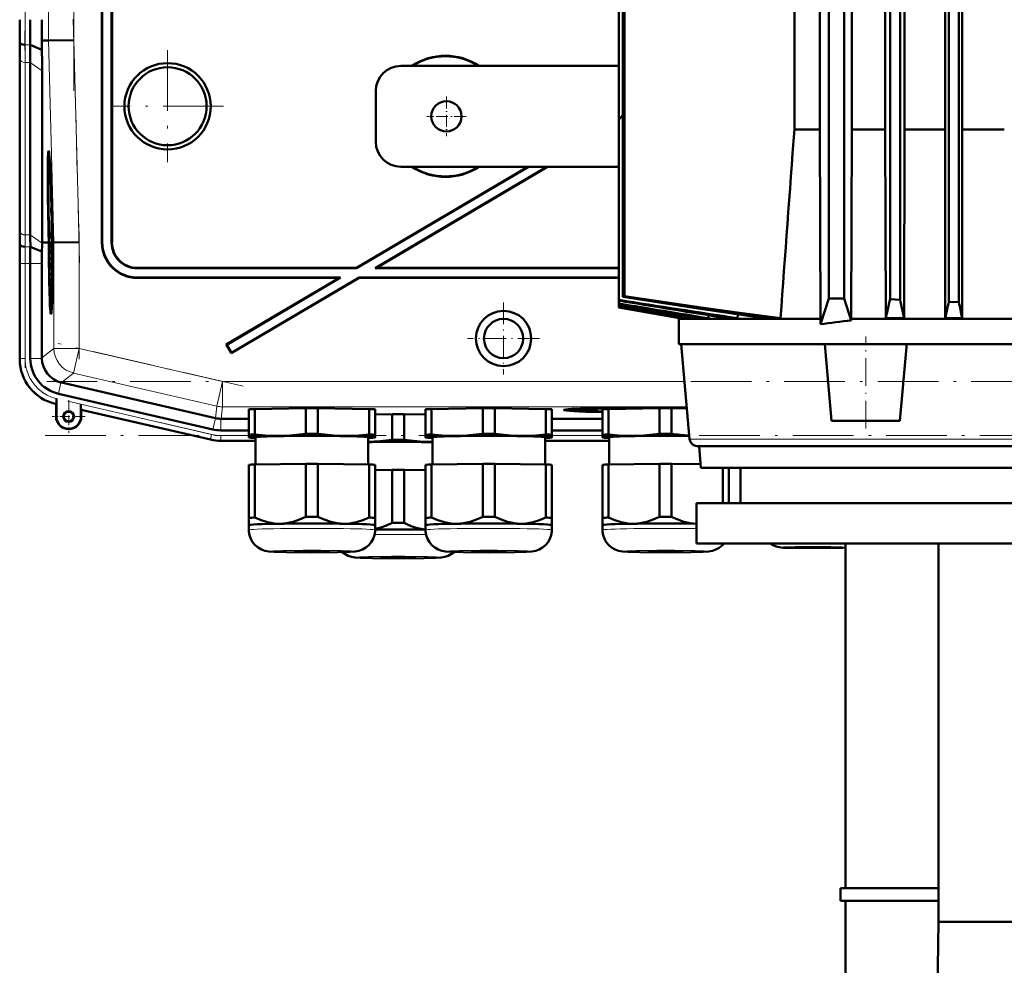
# Model space of a CAD drawing. Extents: x -1438 to 1837, y -1689 to 607.
# Tile 89 of 92: x 1179 to 1374, y 170 to 357. Entities that reach past the tile are written whole.
import ezdxf

# ---------------------------------------------------------------- set-up
doc = ezdxf.new("R2010")
doc.units = 0
doc.linetypes.add('DASHDOT', pattern=[18.5, 12, -3, 0.5, -3])

msp = doc.modelspace()

# ---------------------------------------------------------------- linework, layer by layer
at = {"color": 7, "lineweight": 50}
for p, q in [((1339.15, 534.97), (1339.15, 301.97)), ((1298.35, 533.06), (1298.35, 302.34)), ((1298.7, 533.06), (1298.7, 302.46)), ((1353.24, 533.88), (1353.24, 301.75)), ((1362.87, 533.96), (1362.87, 301.36)), ((1364.87, 533.97), (1364.87, 301.29)), ((1342.15, 530.6), (1342.15, 301.97)), ((1351.24, 530.01), (1351.24, 301.84)), ((1362.15, 521.64), (1362.15, 311.1)), ((1365.55, 521.64), (1365.55, 311.1)), ((1332.32, 500.6), (1332.32, 335.47)), ((1337.32, 500.6), (1337.32, 335.47)), ((1343.7, 335.47), (1343.7, 500.6)), ((1350.31, 500.6), (1350.31, 335.47)), ((1354.1, 335.47), (1354.1, 500.6)), ((1195.23, 313.07), (1195.23, 402.07)), ((1195.3, 313.14), (1195.3, 402.14)), ((1197.16, 402.14), (1197.16, 313)), ((1197.23, 402.07), (1197.23, 313.07)), ((1297.53, 367.47), (1297.53, 337.47)), ((1178.99, 352.64), (1178.95, 353.07)), ((1183.33, 353.07), (1184.67, 353.09)), ((1183.36, 351.27), (1183.33, 353.07)), ((1189.67, 353.15), (1184.67, 353.09)), ((1183.36, 351.27), (1181.01, 352.24)), ((1178.98, 316), (1178.98, 350.14)), ((1178.98, 316), (1178.98, 350.14)), ((1181.04, 314.58), (1181.04, 348.73)), ((1183.39, 313.07), (1183.39, 347.07)), ((1297.53, 348.07), (1254.43, 348.07)), ((1249.43, 333.07), (1249.43, 343.07)), ((1298.35, 338.29), (1297.53, 337.47)), ((1297.53, 337.47), (1297.53, 301.73)), ((1332.32, 335.47), (1337.32, 335.47)), ((1337.32, 335.47), (1337.46, 297.97)), ((1343.57, 297.97), (1343.7, 335.47)), ((1343.7, 335.47), (1350.31, 335.47)), ((1350.31, 335.47), (1350.39, 298.09)), ((1354.1, 335.47), (1354.03, 298.09)), ((1362.15, 335.47), (1354.1, 335.47)), ((1373.87, 335.47), (1365.55, 335.47)), ((1184.71, 329.43), (1184.91, 329.49)), ((1279.53, 328.07), (1245.62, 308.07)), ((1279.67, 328.07), (1245.64, 308)), ((1283.33, 328.07), (1249.3, 308)), ((1283.47, 328.07), (1249.56, 308.07)), ((1254.43, 328.07), (1297.53, 328.07)), ((1185.19, 321.98), (1185.2, 321.14)), ((1185.2, 321.14), (1185.23, 321.14)), ((1185.21, 321.19), (1185.22, 321.39)), ((1185.21, 321.19), (1185.23, 321.19)), ((1185.27, 320.02), (1185.26, 320.36)), ((1185.27, 320.16), (1185.27, 320.02)), ((1185.23, 319.49), (1185.26, 319.49)), ((1185.25, 318.77), (1185.23, 319.49)), ((1185.33, 318.04), (1185.24, 316.95)), ((1185.25, 318.77), (1185.3, 318.77)), ((1185.25, 318.27), (1185.25, 318.77)), ((1185.25, 318.27), (1185.33, 318.27)), ((1185.26, 319.53), (1185.27, 319.21)), ((1185.27, 319.21), (1185.28, 319.26)), ((1185.27, 319.21), (1185.31, 319.21)), ((1185.28, 319.33), (1185.31, 319.33)), ((1185.28, 319.26), (1185.28, 319.33)), ((1185.28, 319.26), (1185.31, 319.26)), ((1185.29, 318.82), (1185.3, 318.32)), ((1185.3, 318.32), (1185.33, 318.32)), ((1185.33, 318.04), (1185.33, 318.27)), ((1185.33, 318.04), (1185.34, 318.04)), ((1185.33, 317.63), (1185.33, 318.04)), ((1185.24, 316.54), (1185.33, 317.63)), ((1185.24, 316.95), (1185.24, 316.54)), ((1185.24, 316.54), (1185.39, 316.54)), ((1185.28, 316.3), (1185.39, 316.3)), ((1185.33, 317.63), (1185.35, 317.63)), ((1185.33, 316.3), (1185.33, 316.54)), ((1185.33, 316.1), (1185.34, 314.68)), ((1185.34, 316.1), (1185.33, 316.1)), ((1185.34, 316.1), (1185.4, 316.1)), ((1185.36, 314.27), (1185.34, 316.1)), ((1184.72, 313.09), (1184.67, 315.06)), ((1184.71, 315.06), (1184.77, 313.09)), ((1184.81, 313.09), (1184.76, 315.06)), ((1185.26, 315.03), (1185.31, 315.03)), ((1185.29, 314.32), (1185.26, 315.03)), ((1185.29, 314.32), (1185.31, 314.32)), ((1185.29, 313.83), (1185.29, 314.32)), ((1185.29, 313.83), (1185.46, 313.83)), ((1185.31, 314.37), (1185.31, 313.88)), ((1185.31, 313.88), (1185.36, 314.27)), ((1185.31, 313.88), (1185.46, 313.88)), ((1185.32, 315.17), (1185.34, 315.17)), ((1185.34, 314.68), (1185.32, 314.48)), ((1185.36, 314.27), (1185.45, 314.27)), ((1185.43, 315.06), (1185.47, 313.1)), ((1185.5, 315.57), (1185.46, 315.57)), ((1185.46, 315.57), (1185.5, 315.57)), ((1185.48, 314.55), (1185.53, 314.55)), ((1185.53, 314.55), (1185.48, 314.55)), ((1185.52, 313.1), (1185.48, 314.55)), ((1185.53, 314.55), (1185.56, 313.1)), ((1179.04, 312.64), (1179, 313.07)), ((1183.35, 311.29), (1181.06, 312.24)), ((1184.35, 313.08), (1183.39, 313.07)), ((1183.39, 312.93), (1183.39, 313.07)), ((1184.72, 313.08), (1184.35, 313.08)), ((1184.77, 313.09), (1184.81, 313.09)), ((1185.27, 313.28), (1185.29, 310.76)), ((1185.28, 313.28), (1185.27, 313.28)), ((1185.28, 313.28), (1185.47, 313.28)), ((1185.3, 311.4), (1185.28, 313.28)), ((1185.34, 313.23), (1185.47, 313.24)), ((1185.38, 312.05), (1185.47, 312.05)), ((1185.47, 313.1), (1185.52, 313.1)), ((1185.72, 313.1), (1185.56, 313.1)), ((1190.72, 313.17), (1185.72, 313.1)), ((1185.29, 310.76), (1185.46, 310.77)), ((1185.3, 310.82), (1185.36, 310.82)), ((1185.3, 310.22), (1185.3, 309.68)), ((1185.4, 310.22), (1185.3, 310.22)), ((1185.32, 311.7), (1185.37, 311.71)), ((1185.36, 311.31), (1185.36, 310.81)), ((1185.36, 310.81), (1185.46, 310.81)), ((1185.4, 310.22), (1185.45, 310.22)), ((1185.4, 309.41), (1185.4, 310.22)), ((1362.15, 311.1), (1362.17, 298.09)), ((1365.55, 311.1), (1365.52, 298.09)), ((1178.98, 289.93), (1178.98, 308.93)), ((1181.04, 290.13), (1181.04, 308.93)), ((1183.34, 290.22), (1183.34, 308.93)), ((1185.3, 309.68), (1185.39, 309.68)), ((1185.39, 309.68), (1185.31, 308.65)), ((1185.31, 308.65), (1185.31, 308.08)), ((1185.31, 308.08), (1185.41, 307.09)), ((1185.33, 308.37), (1185.34, 308.56)), ((1185.33, 308.37), (1185.43, 308.37)), ((1185.34, 308.2), (1185.33, 308.37)), ((1185.34, 308.56), (1185.4, 309.41)), ((1185.41, 307.44), (1185.34, 308.2)), ((1185.4, 309.41), (1185.44, 309.41)), ((1245.64, 308), (1202.16, 308)), ((1245.62, 308.07), (1202.23, 308.07)), ((1245.64, 308), (1245.62, 308.07)), ((1249.3, 308), (1249.56, 308.07)), ((1297.53, 308), (1249.3, 308)), ((1297.53, 308.07), (1249.56, 308.07)), ((1185.32, 307.06), (1185.33, 306.52)), ((1185.41, 307.06), (1185.32, 307.06)), ((1185.33, 306.52), (1185.39, 306.52)), ((1202.22, 306.07), (1242.23, 306.07)), ((1202.29, 306.14), (1242.48, 306.14)), ((1242.23, 306.07), (1219.83, 292.86)), ((1242.48, 306.14), (1219.93, 292.84)), ((1246.16, 306.07), (1220.85, 291.14)), ((1246.15, 306.14), (1220.87, 291.24)), ((1242.23, 306.07), (1242.48, 306.14)), ((1246.15, 306.14), (1297.53, 306.14)), ((1246.16, 306.07), (1246.15, 306.14)), ((1246.16, 306.07), (1297.53, 306.07)), ((1298.35, 302.34), (1298.7, 302.46)), ((1185.14, 300.64), (1185.33, 300.59)), ((1297.53, 301.73), (1297.53, 301.59)), ((1297.53, 301.59), (1297.53, 301.01)), ((1297.53, 301.01), (1297.53, 300.9)), ((1297.53, 300.9), (1297.53, 300.51)), ((1297.53, 300.51), (1297.53, 300.44)), ((1297.53, 300.44), (1297.53, 300.24)), ((1297.53, 300.44), (1310.95, 298.09)), ((1297.53, 300.24), (1309.76, 298.09)), ((1297.53, 300.24), (1297.53, 300.22)), ((1297.53, 300.22), (1297.54, 300.22)), ((1297.54, 300.22), (1297.53, 300.22)), ((1297.53, 300.22), (1297.53, 300.22)), ((1297.53, 300.22), (1297.53, 300.22)), ((1297.53, 300.22), (1297.53, 300.21)), ((1297.53, 300.21), (1309.54, 298.09)), ((1337.46, 296.89), (1339.15, 301.97)), ((1339.15, 301.97), (1342.15, 301.97)), ((1343.57, 297.67), (1342.15, 301.97)), ((1353.24, 301.75), (1351.24, 301.84)), ((1362.87, 301.36), (1364.87, 301.29)), ((1309.77, 298.3), (1309.76, 298.09)), ((1311.66, 298.5), (1311.63, 298.09)), ((1315.34, 298.68), (1315.31, 298.09)), ((1321.13, 298.85), (1321.08, 298.09)), ((1309.44, 298.11), (1309.43, 297.97)), ((1319.65, 297.97), (1309.43, 297.97)), ((1309.43, 292.97), (1309.43, 297.97)), ((1309.54, 298.09), (1309.76, 298.09)), ((1310.95, 298.09), (1311.63, 298.09)), ((1314.06, 298.09), (1315.31, 298.09)), ((1319.05, 298.09), (1319.66, 298.09)), ((1337.46, 297.97), (1319.65, 297.97)), ((1319.66, 298.09), (1321.08, 298.09)), ((1326.31, 298.09), (1329.58, 298.09)), ((1337.46, 296.89), (1337.46, 297.97)), ((1343.57, 297.97), (1442.29, 297.97)), ((1343.57, 297.67), (1343.57, 297.97)), ((1350.39, 298.09), (1354.03, 298.09)), ((1362.17, 298.09), (1365.52, 298.09)), ((1219.93, 292.84), (1219.83, 292.86)), ((1219.83, 292.86), (1220.85, 291.14)), ((1219.93, 292.84), (1220.87, 291.24)), ((1319.65, 292.97), (1309.43, 292.97)), ((1311.57, 274.14), (1309.92, 292.97)), ((1338.32, 292.97), (1319.65, 292.97)), ((1339.65, 277.77), (1338.32, 292.97)), ((1338.32, 292.97), (1354.51, 292.97)), ((1354.48, 292.34), (1354.53, 292.97)), ((1431.35, 292.97), (1354.51, 292.97)), ((1220.87, 291.24), (1220.85, 291.14)), ((1353.2, 277.77), (1354.48, 292.34)), ((1183.34, 290.22), (1183.34, 290.13)), ((1187.13, 285.37), (1187.21, 285.35)), ((1187.21, 285.35), (1217.69, 278.31)), ((1217.18, 276.07), (1186.61, 283.12)), ((1186.15, 281.12), (1185.95, 281.16)), ((1186.18, 281.14), (1186.15, 281.12)), ((1186.15, 278.62), (1186.15, 281.12)), ((1186.22, 282.16), (1186.21, 281.78)), ((1186.21, 281.78), (1186.21, 281.46)), ((1186.22, 278.62), (1186.22, 282.16)), ((1191.08, 281.04), (1191.08, 278.62)), ((1191.15, 279.96), (1191.11, 280.01)), ((1216.72, 274.06), (1191.15, 279.96)), ((1191.15, 279.96), (1191.15, 278.62)), ((1224.31, 275.01), (1224.31, 280.06)), ((1225.5, 280.11), (1235.62, 280.27)), ((1225.5, 275.06), (1225.5, 280.11)), ((1235.62, 275.22), (1235.62, 280.27)), ((1238, 280.27), (1248.12, 280.11)), ((1238, 275.22), (1238, 280.27)), ((1248.12, 275.06), (1248.12, 280.11)), ((1249.31, 275.01), (1249.31, 280.06)), ((1249.31, 279.02), (1252.67, 279.07)), ((1252.67, 274.02), (1252.67, 279.07)), ((1255.04, 279.07), (1259.31, 279)), ((1255.04, 274.02), (1255.04, 279.07)), ((1259.31, 275.01), (1259.31, 280.06)), ((1260.5, 280.11), (1270.62, 280.27)), ((1260.5, 275.06), (1260.5, 280.11)), ((1270.62, 275.22), (1270.62, 280.27)), ((1273, 280.27), (1283.12, 280.11)), ((1273, 275.22), (1273, 280.27)), ((1283.12, 275.06), (1283.12, 280.11)), ((1284.31, 275.01), (1284.31, 280.06)), ((1288.69, 279.9), (1288.63, 280.14)), ((1294.31, 275.01), (1294.31, 280.06)), ((1295.5, 280.11), (1305.62, 280.27)), ((1295.5, 275.06), (1295.5, 280.11)), ((1297.62, 280.15), (1297.62, 280.26)), ((1305.62, 275.22), (1305.62, 280.27)), ((1306.31, 280.38), (1306.31, 280.43)), ((1306.31, 280.43), (1306.31, 280.38)), ((1307.31, 280.43), (1307.31, 280.38)), ((1307.31, 280.38), (1307.31, 280.43)), ((1308, 280.27), (1311.04, 280.22)), ((1308, 275.22), (1308, 280.27)), ((1218.8, 278.18), (1218.81, 278.18)), ((1218.81, 278.18), (1224.31, 278.18)), ((1284.31, 278.18), (1294.31, 278.18)), ((1353.2, 277.77), (1339.65, 277.77)), ((1218.8, 275.88), (1224.31, 275.88)), ((1224.31, 275.01), (1224.31, 274.51)), ((1249.31, 274.51), (1249.31, 275.01)), ((1259.31, 275.01), (1259.31, 274.51)), ((1284.31, 275.88), (1294.31, 275.88)), ((1284.31, 274.51), (1284.31, 275.01)), ((1294.31, 275.01), (1294.31, 274.51)), ((1225.66, 273.82), (1218.8, 273.82)), ((1218.8, 273.82), (1225.66, 273.82)), ((1224.31, 274.51), (1224.31, 274.49)), ((1224.37, 274.48), (1224.31, 274.49)), ((1225.66, 269.12), (1225.66, 274.51)), ((1247.96, 274.51), (1247.96, 269.12)), ((1249.25, 274.48), (1249.31, 274.49)), ((1249.31, 274.49), (1249.31, 274.51)), ((1259.31, 274.51), (1259.31, 274.49)), ((1259.37, 274.48), (1259.31, 274.49)), ((1260.66, 269.12), (1260.66, 274.51)), ((1282.96, 274.51), (1282.96, 269.12)), ((1282.96, 273.82), (1295.66, 273.82)), ((1282.96, 273.82), (1295.66, 273.82)), ((1284.25, 274.48), (1284.31, 274.49)), ((1284.31, 274.49), (1284.31, 274.51)), ((1294.31, 274.51), (1294.31, 274.49)), ((1294.37, 274.48), (1294.31, 274.49)), ((1295.66, 269.12), (1295.66, 274.51)), ((1313.18, 272.77), (1313.07, 272.77)), ((1313.18, 272.77), (1472.79, 272.77)), ((1313.8, 268.47), (1313.43, 272.77)), ((1224.31, 269.06), (1224.31, 258.56)), ((1225.5, 269.12), (1235.62, 269.27)), ((1225.5, 269.12), (1225.5, 258.61)), ((1235.62, 269.27), (1235.62, 258.77)), ((1238, 269.27), (1248.12, 269.12)), ((1238, 269.27), (1238, 258.77)), ((1248.12, 269.12), (1248.12, 258.61)), ((1249.31, 269.06), (1249.31, 258.56)), ((1259.31, 269.06), (1259.31, 258.56)), ((1260.5, 269.12), (1270.62, 269.27)), ((1260.5, 269.12), (1260.5, 258.61)), ((1270.62, 269.27), (1270.62, 258.77)), ((1273, 269.27), (1283.12, 269.12)), ((1273, 269.27), (1273, 258.77)), ((1283.12, 269.12), (1283.12, 258.61)), ((1284.31, 269.06), (1284.31, 258.56)), ((1294.31, 269.06), (1294.31, 258.56)), ((1295.5, 269.12), (1305.62, 269.27)), ((1295.5, 269.12), (1295.5, 258.61)), ((1305.62, 269.27), (1305.62, 258.77)), ((1308, 269.27), (1313.74, 269.18)), ((1308, 269.27), (1308, 258.77)), ((1249.31, 268.02), (1252.67, 268.07)), ((1252.67, 268.07), (1252.67, 257.57)), ((1255.04, 268.07), (1259.31, 268.01)), ((1255.04, 268.07), (1255.04, 257.57)), ((1323.49, 268.47), (1313.8, 268.47)), ((1318.12, 268.47), (1318.12, 261.47)), ((1319.31, 268.47), (1319.31, 261.47)), ((1321.64, 268.47), (1464.24, 268.47)), ((1321.64, 261.47), (1321.64, 268.47)), ((1472.05, 268.47), (1323.49, 268.47)), ((1312.94, 261.47), (1472.94, 261.47)), ((1312.94, 253.47), (1312.94, 261.47)), ((1224.31, 258.56), (1224.31, 257.11)), ((1249.31, 257.11), (1249.31, 258.56)), ((1259.31, 258.56), (1259.31, 257.11)), ((1284.31, 257.11), (1284.31, 258.56)), ((1294.31, 258.56), (1294.31, 257.11)), ((1224.31, 256.15), (1224.31, 257.11)), ((1249.31, 257.11), (1249.31, 256.15)), ((1249.31, 257.1), (1249.31, 257.11)), ((1249.31, 257.1), (1249.31, 257.1)), ((1259.31, 256.15), (1259.31, 257.11)), ((1284.31, 257.11), (1284.31, 256.15)), ((1284.31, 257.1), (1284.31, 257.11)), ((1284.31, 257.1), (1284.31, 257.1)), ((1294.31, 256.15), (1294.31, 257.11)), ((1312.94, 253.47), (1472.94, 253.47)), ((1342.43, 185.22), (1342.43, 253.47)), ((1360.86, 178.57), (1360.86, 253.47)), ((1341.43, 185.22), (1360.86, 185.22)), ((1341.43, 182.72), (1341.43, 185.22)), ((1360.86, 182.72), (1341.43, 182.72)), ((1342.43, 151.68), (1342.43, 182.72)), ((1360.18, 137.13), (1360.86, 178.57)), ((1424.99, 178.57), (1360.86, 178.57))]:
    msp.add_line(p, q, dxfattribs=at)
at = {"color": 7, "linetype": 'DASHDOT', "lineweight": 18}
for p, q in [((1189.67, 463.05), (1189.67, 343.09)), ((1180.01, 348.04), (1180.01, 458.1)), ((1189.56, 357.3), (1190.82, 309.08)), ((1208.23, 351.17), (1208.23, 328.97)), ((1219.33, 340.07), (1197.13, 340.07)), ((1190.72, 315.27), (1190.72, 290)), ((1180.01, 288.25), (1180.01, 310.81)), ((1223.2, 284.61), (1186.6, 293.06)), ((1601.32, 285.56), (1184.33, 285.56)), ((1188.47, 281.64), (1219.77, 274.41)), ((1183.99, 274.86), (1601.67, 274.86))]:
    msp.add_line(p, q, dxfattribs=at)
at = {"color": 7, "lineweight": 18}
for p, q in [((1184.67, 453.05), (1184.67, 353.09)), ((1189.67, 353.15), (1189.67, 452.99)), ((1184.67, 353.09), (1185.72, 313.1)), ((1190.72, 313.17), (1189.67, 353.15)), ((1181.01, 352.24), (1179.99, 352.24)), ((1179.01, 349.41), (1179.01, 315.27)), ((1181.04, 348.73), (1180.01, 348.73)), ((1180.01, 314.58), (1180.01, 348.73)), ((1183.39, 347.07), (1181.04, 348.73)), ((1181.04, 314.58), (1180.01, 314.58)), ((1183.39, 312.93), (1181.04, 314.58)), ((1179, 313.07), (1178.95, 313.07)), ((1181.06, 312.24), (1180.03, 312.24)), ((1185.72, 313.1), (1185.72, 292.11)), ((1190.72, 292.11), (1190.72, 313.17)), ((1195.23, 313.07), (1195.3, 313.14)), ((1197.23, 313.07), (1197.16, 313)), ((1179.01, 308.93), (1178.98, 308.93)), ((1180.01, 308.93), (1179.01, 308.93)), ((1179.01, 290.13), (1179.01, 308.93)), ((1180.01, 308.93), (1181.04, 308.93)), ((1180.01, 290.13), (1180.01, 308.93)), ((1183.34, 308.93), (1181.04, 308.93)), ((1202.16, 308), (1202.23, 308.07)), ((1202.22, 306.07), (1202.29, 306.14)), ((1185.72, 292.11), (1183.34, 290.22)), ((1185.72, 292.11), (1190.72, 292.11)), ((1190.72, 292.11), (1189.59, 287.24)), ((1219.08, 285.56), (1190.72, 292.11)), ((1179.01, 290.13), (1178.98, 290.13)), ((1179.01, 290.13), (1180.01, 290.13)), ((1183.34, 290.13), (1181.04, 290.13)), ((1187.21, 285.35), (1189.59, 287.24)), ((1217.96, 280.69), (1189.59, 287.24)), ((1187.13, 285.37), (1186.61, 283.12)), ((1219.08, 285.56), (1217.96, 280.69)), ((1219.08, 285.56), (1219.08, 280.56)), ((1219.08, 285.56), (1310.57, 285.56)), ((1186.15, 281.15), (1186.15, 281.12)), ((1186.18, 281.14), (1186.15, 281.15)), ((1216.95, 275.07), (1191.08, 281.04)), ((1217.96, 280.69), (1217.69, 278.31)), ((1191.11, 280.01), (1216.73, 274.09)), ((1218.81, 278.18), (1219.08, 280.56)), ((1311.01, 280.56), (1219.08, 280.56)), ((1186.22, 278.62), (1186.15, 278.62)), ((1191.08, 278.62), (1191.15, 278.62)), ((1217.7, 278.31), (1217.18, 276.07)), ((1218.8, 278.18), (1218.8, 275.88)), ((1216.73, 274.09), (1216.95, 275.07)), ((1218.8, 274.86), (1224.31, 274.86)), ((1218.8, 273.86), (1218.8, 274.86)), ((1284.31, 274.86), (1294.31, 274.86)), ((1216.73, 274.09), (1216.72, 274.06)), ((1218.8, 273.86), (1225.66, 273.86)), ((1218.8, 273.86), (1218.8, 273.82)), ((1282.96, 273.86), (1295.66, 273.86)), ((1311.69, 274.14), (1311.57, 274.14)), ((1321.53, 274.14), (1311.69, 274.14)), ((1474.29, 274.14), (1321.53, 274.14))]:
    msp.add_line(p, q, dxfattribs=at)
at = {"color": 7, "linetype": 'DASHDOT', "lineweight": 18, "ltscale": 0.195001}
for p, q in [((1263.43, 341.97), (1263.43, 334.17)), ((1267.33, 338.07), (1259.53, 338.07))]:
    msp.add_line(p, q, dxfattribs=at)
at = {"color": 7, "linetype": 'DASHDOT', "lineweight": 18, "ltscale": 0.355368}
msp.add_line((1274.74, 301.18), (1274.74, 286.96), dxfattribs=at)
at = {"color": 7, "linetype": 'DASHDOT', "lineweight": 18, "ltscale": 0.456}
msp.add_line((1346.43, 276.25), (1346.43, 294.49), dxfattribs=at)
at = {"color": 7, "linetype": 'DASHDOT', "lineweight": 18, "ltscale": 0.355365}
msp.add_line((1281.85, 294.07), (1267.63, 294.07), dxfattribs=at)
at = {"color": 7, "linetype": 'DASHDOT', "lineweight": 18, "ltscale": 0.1625}
for p, q in [((1188.65, 281.87), (1188.65, 275.37)), ((1191.9, 278.62), (1185.4, 278.62))]:
    msp.add_line(p, q, dxfattribs=at)
at = {"color": 7, "lineweight": 50}
for points in [[(1185.23, 320.74), (1185.23, 320.69), (1185.22, 320.53), (1185.21, 319.47)], [(1185.25, 320.63), (1185.24, 320.72), (1185.23, 320.74)], [(1185.23, 319.49), (1185.23, 320.18), (1185.23, 320.23), (1185.24, 320.25)], [(1185.24, 320.25), (1185.24, 320.23), (1185.26, 320), (1185.26, 319.53)], [(1185.21, 319.47), (1185.24, 318.42), (1185.25, 318.27)], [(1185.28, 316.3), (1185.26, 316.18), (1185.26, 316)], [(1185.26, 315.03), (1185.27, 315.69), (1185.28, 315.8)], [(1185.32, 315.17), (1185.29, 316.2), (1185.28, 316.27), (1185.28, 316.3)], [(1185.28, 315.8), (1185.29, 315.7), (1185.31, 315.03)], [(1185.25, 315.02), (1185.28, 313.97), (1185.29, 313.83)], [(1185.34, 313.23), (1185.33, 313.06), (1185.31, 312.17)], [(1185.32, 311.7), (1185.34, 312.66), (1185.34, 312.72), (1185.35, 312.74)], [(1185.38, 312.05), (1185.36, 313.02), (1185.35, 313.19), (1185.34, 313.23)], [(1185.35, 312.74), (1185.36, 312.62), (1185.37, 312.04)], [(1185.36, 310.81), (1185.38, 311.32), (1185.38, 312.05)], [(1185.37, 312.04), (1185.37, 311.37), (1185.36, 311.32), (1185.36, 311.31)], [(1298.35, 302.34), (1312.37, 300.17), (1326.31, 298.09)], [(1298.7, 302.46), (1314.29, 300.18), (1321.96, 299.11), (1329.58, 298.09)], [(1186.21, 281.46), (1186.19, 281.16), (1186.18, 281.15), (1186.18, 281.14)], [(1230.56, 274.79), (1229.38, 274.79), (1228.2, 274.83), (1226.86, 274.93), (1225.5, 275.06)], [(1235.62, 275.22), (1234.34, 275.05), (1233.08, 274.92), (1231.82, 274.83), (1230.56, 274.79)], [(1243.06, 274.79), (1241.8, 274.83), (1240.55, 274.92), (1239.28, 275.05), (1238, 275.22)], [(1248.12, 275.06), (1246.76, 274.93), (1245.42, 274.83), (1244.24, 274.79), (1243.06, 274.79)], [(1265.56, 274.79), (1264.38, 274.79), (1263.2, 274.83), (1261.86, 274.93), (1260.5, 275.06)], [(1270.62, 275.22), (1269.34, 275.05), (1268.08, 274.92), (1266.82, 274.83), (1265.56, 274.79)], [(1278.06, 274.79), (1276.8, 274.83), (1275.55, 274.92), (1274.28, 275.05), (1273, 275.22)], [(1283.12, 275.06), (1281.76, 274.93), (1280.42, 274.83), (1279.24, 274.79), (1278.06, 274.79)], [(1300.56, 274.79), (1299.38, 274.79), (1298.2, 274.83), (1296.86, 274.93), (1295.5, 275.06)], [(1305.62, 275.22), (1304.34, 275.05), (1303.08, 274.92), (1301.82, 274.83), (1300.56, 274.79)], [(1260.11, 273.59), (1258.85, 273.63), (1257.59, 273.72), (1256.33, 273.85), (1255.04, 274.02)], [(1230.56, 257.39), (1229.94, 257.4), (1229.31, 257.45), (1228.66, 257.55), (1228.02, 257.69), (1226.76, 258.08), (1225.5, 258.61)], [(1235.62, 258.77), (1234.37, 258.2), (1233.11, 257.77), (1232.46, 257.61), (1231.8, 257.49), (1231.18, 257.42), (1230.56, 257.39)], [(1243.06, 257.39), (1242.44, 257.42), (1241.82, 257.49), (1241.17, 257.61), (1240.52, 257.77), (1239.26, 258.2), (1238, 258.77)], [(1248.12, 258.61), (1246.87, 258.08), (1245.61, 257.69), (1244.96, 257.55), (1244.31, 257.45), (1243.69, 257.4), (1243.06, 257.39)], [(1252.67, 257.57), (1251.55, 257.05), (1250.43, 256.65), (1249.31, 256.37)], [(1259.31, 256.24), (1258.36, 256.38), (1257.41, 256.61), (1256.46, 256.93), (1255.75, 257.23), (1255.04, 257.57)], [(1265.56, 257.39), (1264.94, 257.4), (1264.31, 257.45), (1263.66, 257.55), (1263.02, 257.69), (1261.76, 258.08), (1260.5, 258.61)], [(1270.62, 258.77), (1269.37, 258.2), (1268.11, 257.77), (1267.46, 257.61), (1266.8, 257.49), (1266.18, 257.42), (1265.56, 257.39)], [(1278.06, 257.39), (1277.44, 257.42), (1276.82, 257.49), (1276.17, 257.61), (1275.52, 257.77), (1274.26, 258.2), (1273, 258.77)], [(1283.12, 258.61), (1281.87, 258.08), (1280.61, 257.69), (1279.96, 257.55), (1279.31, 257.45), (1278.69, 257.4), (1278.06, 257.39)], [(1300.56, 257.39), (1299.94, 257.4), (1299.31, 257.45), (1298.66, 257.55), (1298.02, 257.69), (1296.76, 258.08), (1295.5, 258.61)], [(1305.62, 258.77), (1304.37, 258.2), (1303.11, 257.77), (1302.46, 257.61), (1301.8, 257.49), (1301.18, 257.42), (1300.56, 257.39)], [(1312.94, 257.39), (1312.31, 257.43), (1311.69, 257.51), (1310.45, 257.79), (1309.23, 258.21), (1308, 258.77)], [(1236.81, 251.7), (1231.74, 251.74), (1229.34, 251.82), (1228.26, 251.9), (1227.5, 252.04), (1226.81, 252.28), (1226.14, 252.66), (1225.56, 253.15), (1225.07, 253.73), (1224.69, 254.39), (1224.44, 255.1), (1224.32, 255.85), (1224.31, 256.15)], [(1236.81, 251.7), (1241.89, 251.74), (1244.28, 251.82), (1245.36, 251.9), (1246.12, 252.04), (1246.82, 252.28), (1247.48, 252.66), (1248.06, 253.15), (1248.55, 253.73), (1248.93, 254.39), (1249.18, 255.1), (1249.3, 255.85), (1249.31, 256.15)], [(1271.81, 251.7), (1266.74, 251.74), (1264.34, 251.82), (1263.26, 251.9), (1262.5, 252.04), (1261.81, 252.28), (1261.14, 252.66), (1260.56, 253.15), (1260.07, 253.73), (1259.69, 254.39), (1259.44, 255.1), (1259.32, 255.85), (1259.31, 256.15)], [(1271.81, 251.7), (1276.89, 251.74), (1279.28, 251.82), (1280.36, 251.9), (1281.12, 252.04), (1281.82, 252.28), (1282.48, 252.66), (1283.06, 253.15), (1283.55, 253.73), (1283.93, 254.39), (1284.18, 255.1), (1284.3, 255.85), (1284.31, 256.15)], [(1306.81, 251.7), (1301.74, 251.74), (1299.34, 251.82), (1298.26, 251.9), (1297.5, 252.04), (1296.81, 252.28), (1296.14, 252.66), (1295.56, 253.15), (1295.07, 253.73), (1294.69, 254.39), (1294.44, 255.1), (1294.32, 255.85), (1294.31, 256.15)], [(1306.81, 251.7), (1311.8, 251.74), (1314.25, 251.82), (1315.33, 251.89), (1316.09, 252.03), (1316.78, 252.27), (1317.45, 252.64), (1318.05, 253.13), (1318.35, 253.47)], [(1335.98, 252.55), (1331.83, 252.59), (1330.09, 252.65), (1329.31, 252.72), (1328.73, 252.85), (1328.09, 253.14), (1327.61, 253.47)], [(1253.86, 250.5), (1248.77, 250.54), (1246.38, 250.62), (1245.37, 250.69), (1244.63, 250.82), (1243.95, 251.04), (1243.29, 251.4), (1242.8, 251.76)], [(1253.86, 250.5), (1258.95, 250.54), (1261.35, 250.62), (1262.36, 250.69), (1263.11, 250.82), (1263.79, 251.05), (1264.46, 251.42), (1264.95, 251.79)], [(1335.98, 252.55), (1340.14, 252.59), (1341.88, 252.65), (1342.43, 252.69)]]:
    msp.add_lwpolyline(points, dxfattribs=at)
for centre, radius in [((1208.23, 340.07), 8.54), ((1208.23, 340.07), 7.72), ((1263.43, 338.07), 3), ((1274.74, 294.07), 5.47), ((1274.74, 294.07), 3.88), ((1188.65, 278.62), 1.07), ((1188.65, 278.62), 1)]:
    msp.add_circle(centre, radius, dxfattribs=at)
for centre, radius, start, end in [((831.9, 357.12), 347.08, 359.3309, 0.0147), ((760.97, 357.11), 420.07, 359.3362, 0.0142), ((657.43, 357.17), 525.91, 359.5531, 0.0043), ((971.62, 349.89), 207.36, 0.0695, 0.8788), ((930.53, 348.43), 250.51, 0.0685, 0.8723), ((882, 346.71), 301.39, 0.0679, 0.8668), ((1263.23, 338.07), 12, 56.4427, 123.5573), ((1263.23, 338.07), 11.9, 57.2111, 122.7889), ((1254.43, 343.07), 5, 90, 180), ((25242.6, -1434.37), 23975.7, 175.766681, 175.856239), ((1254.43, 333.07), 5, 180, 270), ((1184.77, 329.37), 0.0805, 131.3824, 175.1607), ((1263.23, 338.07), 12, 236.4427, 303.5573), ((1263.23, 338.07), 11.9, 237.2111, 302.7889), ((1185.08, 321.18), 0.129, 340.7839, 4.1342), ((1212.26, 319.61), 26.99, 179.3878, 180.6002), ((1182.43, 319.05), 2.88, 355.3642, 0.8659), ((1180.36, 318.71), 4.95, 355.5549, 0.5649), ((971.76, 316.25), 207.22, 359.1215, 359.9313), ((1391.63, 316.25), 212.65, 180.0672, 180.8563), ((1215.82, 315.42), 30.57, 178.907, 180.7397), ((1350.34, 314.78), 169.29, 180.0674, 180.8603), ((1167.35, 314.77), 17.96, 358.714, 0.8172), ((1151.95, 314.86), 33.37, 359.353, 0.5324), ((831.39, 309.02), 347.59, 359.9857, 0.6685), ((1536.31, 309.01), 357.33, 179.3489, 180.0131), ((1465.44, 308.99), 284.4, 179.3457, 180.0134), ((1298.16, 309.94), 114.81, 178.509, 179.3265), ((1127.04, 312.66), 58.27, 358.7578, 359.5115), ((1202.22, 313.06), 6.99, 179.9842, 270.0158), ((1202.29, 313.13), 6.99, 179.9842, 270.0158), ((1202.15, 313), 5, 179.9843, 270.0157), ((1202.22, 313.07), 5, 179.9843, 270.0157), ((1383.73, 308.98), 200.39, 179.3393, 180.0144), ((1185.17, 310.81), 0.129, 340.7839, 4.1342), ((1163.38, 311.74), 21.94, 357.5981, 359.9187), ((1666.77, 2613.74), 2341.31, 260.92611, 261.50933), ((1881.93, 3831.85), 3578.31, 260.60052, 260.94966), ((1958.18, 4268.74), 4022.36, 260.54664, 260.80326), ((2540.02, 7565.22), 7369.81, 260.293998, 260.424366), ((2831.65, 9220.88), 9051.33, 260.241781, 260.33237), ((1098.33, 356.98), 258.85, 346.8507, 347.701), ((1801.62, 396.16), 458.21, 191.8912, 192.3585), ((833.24, 412.11), 541.09, 347.8351, 348.1887), ((2435.57, 519.54), 1092.72, 191.52108, 191.69231), ((1372.75, 45.2), 254.15, 96.5938, 97.9814), ((1187.97, 289.92), 8.99, 179.9916, 257.0084), ((1188.23, 290.13), 7.18, 179.9917, 257.0084), ((1188.34, 290.22), 5, 181.055, 255.9535), ((1188.65, 278.62), 2.5, 180, 360), ((1188.65, 278.62), 2.43, 180, 360), ((1218.8, 283.07), 7.19, 257.0007, 269.9996), ((1314, 315.59), 40.82, 261.5411, 266.4986), ((1218.8, 283.07), 9.25, 257.0008, 269.9996), ((1218.8, 283.07), 9.25, 257.0007, 269.9996), ((1246.85, 312.71), 39.13, 271.6211, 278.5521), ((1260.64, 308.62), 35.03, 269.1343, 270.0373), ((1313.07, 274.27), 1.5, 185, 270)]:
    msp.add_arc(centre, radius, start, end, dxfattribs=at)
at = {"color": 7, "lineweight": 18}
for centre, radius, start, end in [((795.41, 357.11), 383.61, 359.3319, 0.0146), ((761.21, 357.11), 418.8, 359.3343, 0.0144), ((949.92, 349.13), 229.1, 0.0694, 0.8776), ((930.1, 348.43), 249.92, 0.0689, 0.8746), ((1369.93, 315.49), 190.91, 180.0672, 180.8551), ((1350, 314.78), 169.99, 180.0672, 180.857), ((1499.84, 309), 320.83, 179.3498, 180.013), ((1465.64, 308.99), 285.63, 179.3484, 180.0131), ((1188.23, 290.13), 9.21, 179.995, 257.0049), ((1188.19, 290.12), 8.17, 179.9533, 198.521), ((1188.16, 290.09), 8.13, 198.374, 217.9741), ((1188.18, 290.08), 8.15, 217.7959, 237.3863), ((1188.21, 290.1), 8.18, 237.2765, 255.8645), ((1219.08, 285.56), 5, 257, 270), ((1218.8, 283.05), 8.2, 256.9878, 270.0122), ((1218.8, 283.07), 9.21, 257.0008, 269.9996)]:
    msp.add_arc(centre, radius, start, end, dxfattribs=at)
at = {"color": 7, "lineweight": 50}
for centre, major_axis, ratio, start_param, end_param in [((1179.99, 352.66), (1, 0), 0.414255, 3.173659, 4.709544), ((1185.09, 315.08), (-0.42, 16.16), 0.026173, 6.280576, 7.855052), ((1185.09, 315.08), (-0.42, 16.16), 0.026173, 4.741634, 6.280576), ((1185.09, 314.99), (0.38, -14.44), 0.026173, 1.609988, 3.148207), ((1185.09, 314.99), (0.38, -14.44), 0.026173, 3.226889, 4.707021), ((1185.09, 315.08), (-0.33, 12.78), 0.026173, 6.282843, 7.855052), ((1185.09, 315.08), (-0.33, 12.78), 0.026173, 4.710405, 6.280451), ((1185.61, 315.06), (0.09, -10.11), 0.026177, 4.834336, 4.888689), ((1180.03, 312.66), (1, 0), 0.414215, 3.173659, 4.709549), ((1185.13, 315.06), (0.14, -16.16), 0.026177, 4.834429, 4.834737), ((1185.14, 315.05), (0, -16.16), 0.026176, 4.834208, 6.285691), ((1185.14, 315.09), (0, 14.46), 0.026176, 1.709834, 3.133726), ((1185.14, 315.05), (0, -12.78), 0.026176, 4.866384, 6.285706), ((1185.14, 315.05), (0, -12.78), 0.026176, 0.00252, 1.417487), ((1185.14, 315.09), (0, 14.46), 0.026176, 3.133726, 4.574036), ((1185.14, 315.05), (0, -16.16), 0.026176, 0.002506, 1.449971), ((1185.61, 315.06), (0.09, -10.11), 0.026177, 5.150868, 5.21111), ((1191.11, 281.03), (0, -1.03), 0.034024, 4.704525, 6.240414), ((1236.81, 279.91), (13.8, 0), 0.026177, 2.531934, 2.704054), ((1236.81, 279.91), (13.8, 0), 0.026177, 1.484737, 1.656856), ((1236.81, 279.91), (13.8, 0), 0.026177, 0.437539, 0.609658), ((1253.86, 278.71), (13.8, 0), 0.026177, 1.484737, 1.656856), ((1271.81, 279.91), (13.8, 0), 0.026177, 2.531934, 2.704054), ((1271.81, 279.91), (13.8, 0), 0.026177, 1.484737, 1.656856), ((1271.81, 279.91), (13.8, 0), 0.026177, 0.437539, 0.609658), ((1306.81, 279.91), (-20.18, 0), 0.026177, 6.280911, 7.185931), ((1306.81, 279.91), (-20.18, 0), 0.026177, 4.73717, 6.280911), ((1306.81, 279.91), (-18.12, 0), 0.026177, 4.739988, 6.290255), ((1306.81, 279.91), (-18.12, 0), 0.026177, 0.00707, 0.809447), ((1306.81, 279.91), (-16.2, 0), 0.026177, 6.280893, 6.972835), ((1306.81, 279.91), (-16.2, 0), 0.026177, 4.712389, 6.280893), ((1306.81, 279.91), (13.8, 0), 0.026177, 2.531934, 2.704054), ((1306.81, 279.91), (13.8, 0), 0.026177, 1.484737, 1.656856), ((1306.81, 279.91), (-16.2, 0), 0.026177, 4.448919, 4.712389), ((1306.81, 279.91), (-20.18, 0), 0.026177, 4.502193, 4.687608), ((1306.81, 279.91), (-18.12, 0), 0.026177, 4.477592, 4.68479), ((1218.81, 283.18), (4.97, -0.57), 0.999653, 4.598982, 4.823231), ((1236.81, 274.86), (-13.8, 0), 0.026177, 5.673527, 5.845646), ((1236.81, 274.51), (12.5, 0), 0.026177, 6.185296, 9.424778), ((1236.81, 274.86), (-13.8, 0), 0.026177, 4.626329, 4.798449), ((1236.81, 274.86), (-13.8, 0), 0.026177, 3.579132, 3.751251), ((1271.81, 274.86), (-13.8, 0), 0.026177, 5.673527, 5.845646), ((1271.81, 274.51), (12.5, 0), 0.026177, 6.185296, 9.424778), ((1271.81, 274.86), (-13.8, 0), 0.026177, 4.626329, 4.798449), ((1271.81, 274.86), (-13.8, 0), 0.026177, 3.579132, 3.751251), ((1306.81, 274.86), (-13.8, 0), 0.026177, 5.673527, 5.845646), ((1306.81, 274.51), (12.5, 0), 0.026177, 1.185207, 3.141593), ((1306.81, 274.86), (-13.8, 0), 0.026177, 4.626329, 4.798449), ((1236.81, 274.51), (12.5, 0), 0.026177, 3.141593, 3.239482), ((1236.81, 274.51), (12.5, 0), 0.026177, 3.239482, 3.610643), ((1236.81, 274.51), (11.15, 0), 0.026177, 0, 3.141593), ((1236.81, 274.51), (12.5, 0), 0.026177, 5.814135, 6.185296), ((1253.86, 273.31), (12.5, 0), 0.026177, 0.995399, 2.062164), ((1253.86, 273.31), (11.15, 0), 0.026177, 0.914669, 2.12817), ((1253.86, 273.66), (-13.8, 0), 0.026177, 4.626329, 4.798449), ((1271.81, 274.51), (12.5, 0), 0.026177, 3.141593, 3.239482), ((1271.81, 274.51), (12.5, 0), 0.026177, 3.239482, 3.610643), ((1271.81, 274.51), (11.15, 0), 0.026177, 0, 3.141593), ((1271.81, 274.51), (12.5, 0), 0.026177, 5.814135, 6.185296), ((1306.81, 274.51), (12.5, 0), 0.026177, 3.141593, 3.239482), ((1306.81, 274.51), (12.5, 0), 0.026177, 3.239482, 3.610643), ((1306.81, 274.51), (11.15, 0), 0.026177, 1.135206, 3.141593), ((1236.81, 268.91), (13.8, 0), 0.026177, 2.531934, 2.704054), ((1236.81, 268.91), (13.8, 0), 0.026177, 1.484737, 1.656856), ((1236.81, 268.91), (13.8, 0), 0.026177, 0.437539, 0.609658), ((1271.81, 268.91), (13.8, 0), 0.026177, 2.531934, 2.704054), ((1271.81, 268.91), (13.8, 0), 0.026177, 1.484737, 1.656856), ((1271.81, 268.91), (13.8, 0), 0.026177, 0.437539, 0.609658), ((1306.81, 268.91), (13.8, 0), 0.026177, 2.531934, 2.704054), ((1306.81, 268.91), (13.8, 0), 0.026177, 1.484737, 1.656856), ((1253.86, 267.71), (13.8, 0), 0.026177, 1.484737, 1.656856), ((1236.81, 258.41), (-13.8, 0), 0.026177, 5.673527, 5.845646), ((1236.81, 257.11), (12.5, 0), 0.026177, 0, 3.141593), ((1236.81, 258.41), (-13.8, 0), 0.026177, 4.626329, 4.798449), ((1236.81, 258.41), (-13.8, 0), 0.026177, 3.579132, 3.751251), ((1253.86, 257.21), (-13.8, 0), 0.026177, 4.626329, 4.798449), ((1271.81, 258.41), (-13.8, 0), 0.026177, 5.673527, 5.845646), ((1271.81, 257.11), (12.5, 0), 0.026177, 0, 3.141593), ((1271.81, 258.41), (-13.8, 0), 0.026177, 4.626329, 4.798449), ((1271.81, 258.41), (-13.8, 0), 0.026177, 3.579132, 3.751251), ((1306.81, 258.41), (-13.8, 0), 0.026177, 5.673527, 5.845646), ((1306.81, 257.11), (12.5, 0), 0.026177, 1.058606, 3.141593), ((1306.81, 258.41), (-13.8, 0), 0.026177, 4.626329, 4.798449), ((1253.86, 255.91), (12.5, 0), 0.026177, 1.119461, 1.943175), ((1236.81, 251.92), (3.5, 0), 0.026177, 0, 3.141593), ((1236.81, 251.92), (3.5, 0), 0.026177, 3.141593, 6.283185), ((1271.81, 251.92), (3.5, 0), 0.026177, 0, 3.141593), ((1271.81, 251.92), (3.5, 0), 0.026177, 3.141593, 6.283185), ((1306.81, 251.92), (3.5, 0), 0.026177, 0, 3.141593), ((1306.81, 251.92), (3.5, 0), 0.026177, 3.141593, 6.283185), ((1335.98, 252.72), (2.25, 0), 0.026177, 0, 3.141593), ((1335.98, 252.72), (2.25, 0), 0.026177, 3.141593, 6.283185), ((1253.86, 250.72), (3.5, 0), 0.026177, 0, 3.141593), ((1253.86, 250.72), (3.5, 0), 0.026177, 3.141593, 6.283185)]:
    msp.add_ellipse(centre, major_axis=major_axis, ratio=ratio, start_param=start_param, end_param=end_param, dxfattribs=at)
at = {"color": 7, "lineweight": 18}
for centre, major_axis, ratio, start_param, end_param in [((1180.01, 349.43), (-1, 0), 0.707107, 0.034907, 1.570796), ((1180.01, 315.29), (-1, 0), 0.707107, 0.034907, 1.570796), ((1190.72, 292.11), (-3.11, 3.91), 0.999441, 0.899117, 2.242476), ((1236.81, 256.15), (12.5, 0), 0.026177, 1.047198, 3.141593), ((1236.81, 256.15), (12.5, 0), 0.026177, 0, 1.047198), ((1271.81, 256.15), (12.5, 0), 0.026177, 1.047198, 3.141593), ((1271.81, 256.15), (12.5, 0), 0.026177, 0, 1.047198), ((1306.81, 256.15), (12.5, 0), 0.026177, 1.058606, 3.141593), ((1253.86, 254.96), (12.5, 0), 0.026177, 1.11074, 1.951397), ((1236.81, 251.92), (8.26, 0), 0.026177, 1.570796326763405, 7.853981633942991), ((1271.81, 251.92), (8.26, 0), 0.026177, 1.570796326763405, 7.853981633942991), ((1306.81, 251.92), (8.26, 0), 0.026177, 1.570796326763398, 7.853981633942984), ((1335.98, 252.72), (6.3, 0), 0.026177, 4.712389, 10.995574), ((1253.86, 250.72), (8.26, 0), 0.026177, 1.570796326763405, 7.853981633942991)]:
    msp.add_ellipse(centre, major_axis=major_axis, ratio=ratio, start_param=start_param, end_param=end_param, dxfattribs=at)

doc.saveas('drawing.dxf')
